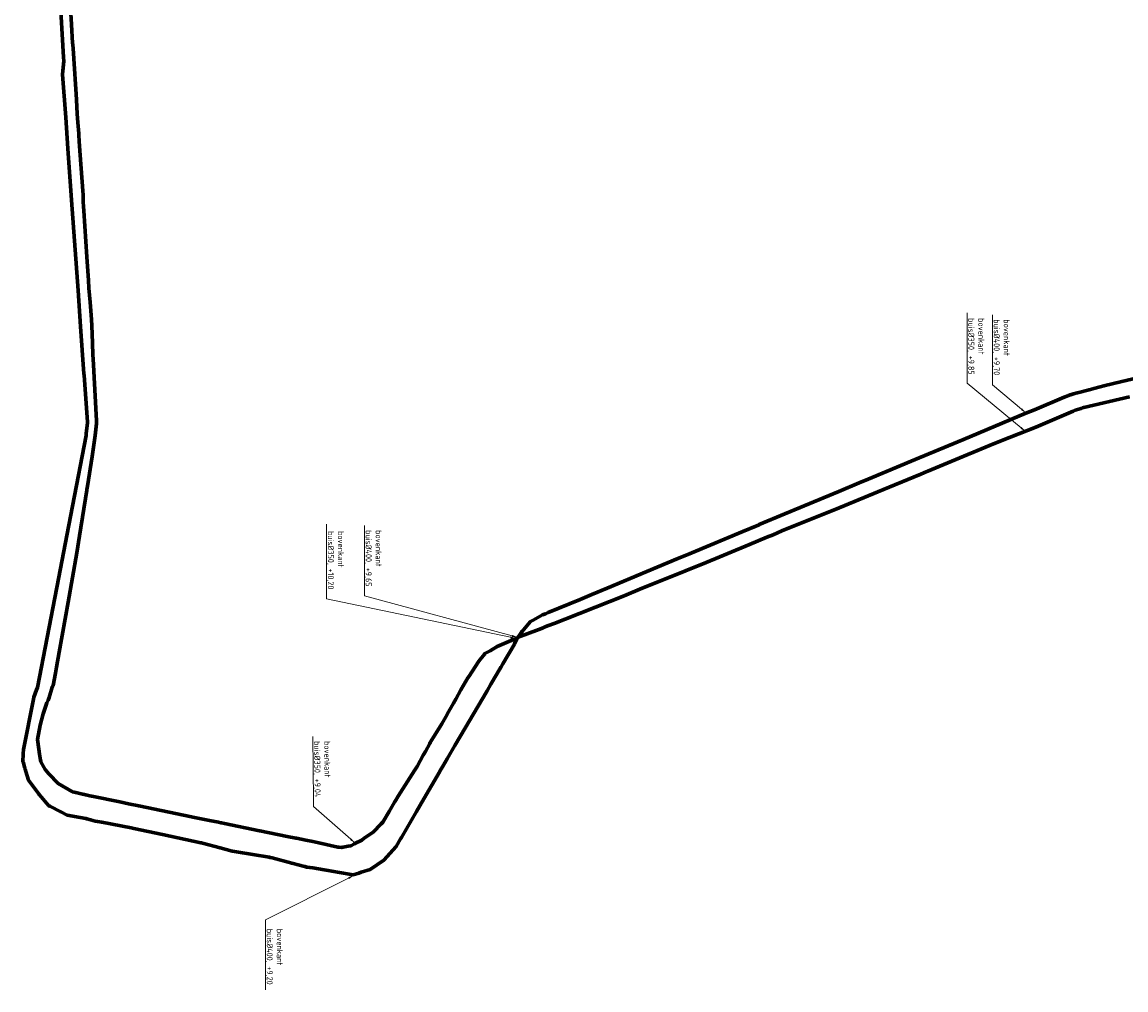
# Model space of a CAD drawing. Header units: metres. Extents: x 232726 to 233626, y 553211 to 553790.
# Tile 1 of 4: x 232803 to 233133, y 553211 to 553501. Entities that reach past the tile are written whole.
import ezdxf
from ezdxf import colors
from ezdxf.entities.mleader import LeaderData, LeaderLine
from ezdxf.math import Vec2, Vec3

# ---------------------------------------------------------------- set-up
doc = ezdxf.new("R2010")
doc.units = ezdxf.units.M
for name, color, linetype, lineweight in [('Leidingtrace NAM', 200, 'Continuous', 70), ('Leidingtrace NAM contour-G', 252, 'Continuous', 9), ('X-XX-AL-HOOGTELABEL-T18', 7, 'Continuous', 18)]:
    doc.layers.add(name, color=color, linetype=linetype, lineweight=lineweight)
doc.styles.add('NLCS-ISO-ANNOTATIEF-T18', font='NLCS-ISO.ttf', dxfattribs={"height": 1.8})

msp = doc.modelspace()

# ---------------------------------------------------------------- linework, layer by layer
at = {"layer": 'Leidingtrace NAM'}
for points in [[(232813.84, 553509.13), (232814.99, 553490), (232815.07, 553488.8), (232814.8, 553485.92), (232814.71, 553484.85), (232815.63, 553471.96), (232816.29, 553462.7), (232817.39, 553447.19), (232819.32, 553420.2), (232820.08, 553409.43), (232821.11, 553395.23), (232821.13, 553394.78), (232822.15, 553380.8), (232822.13, 553380.67), (232822.12, 553380.57), (232821.81, 553377.4), (232821.76, 553376.79), (232817.67, 553355.62), (232816.58, 553349.95), (232812.97, 553331.29), (232807.2, 553301.35), (232806.9, 553300.61), (232806.07, 553298.46), (232805.96, 553297.86), (232802.99, 553282.73), (232802.91, 553281.57), (232802.89, 553281.17), (232802.77, 553279.35), (232802.85, 553279.06), (232803.06, 553278.32), (232803.43, 553277.1), (232803.49, 553276.87), (232803.73, 553276.13), (232804.53, 553273.55), (232807.48, 553269.53), (232807.62, 553269.33), (232807.67, 553269.27), (232810.61, 553265.92), (232810.85, 553265.8), (232814.14, 553264.12), (232814.16, 553264.11), (232816.08, 553263.12), (232819.99, 553262.39), (232821.7, 553262.08), (232821.96, 553262.03), (232823.07, 553261.72), (232824.45, 553261.33), (232825.14, 553261.21), (232826.45, 553260.96), (232835.21, 553259.32), (232836.07, 553259.14), (232844.6, 553257.3), (232856.11, 553254.81), (232856.36, 553254.76), (232856.59, 553254.71), (232861.87, 553253.3), (232865.47, 553252.35), (232865.63, 553252.32), (232866.76, 553252.14), (232876.58, 553250.5), (232876.84, 553250.46), (232877.49, 553250.29), (232883.32, 553248.72), (232883.33, 553248.71), (232885.61, 553248.11), (232886.78, 553247.79), (232887.22, 553247.67), (232887.54, 553247.59), (232887.82, 553247.55), (232889.63, 553247.27), (232893.03, 553246.73), (232893.62, 553246.64), (232895.93, 553246.22)], [(232816.74, 553509.61), (232817.41, 553499.79), (232817.71, 553494.26), (232817.75, 553493.86), (232817.92, 553491.21), (232818.02, 553489.51), (232818.72, 553478.97), (232818.84, 553477.31), (232819.1, 553473.11), (232819.11, 553473.08), (232819.27, 553470.49), (232819.52, 553467.14), (232819.54, 553466.86), (232819.55, 553466.83), (232819.69, 553464.77), (232820, 553460.66), (232820.76, 553449.97), (232820.82, 553448.83), (232820.91, 553446.76), (232820.99, 553445.37), (232821.04, 553444.03), (232821.96, 553430.24), (232822.43, 553423.14), (232822.58, 553420.94), (232822.6, 553420.85), (232822.93, 553416.71), (232823.35, 553411.5), (232823.45, 553409.64), (232823.68, 553404.49), (232823.78, 553400.83), (232823.81, 553399.73), (232824.89, 553381.13), (232824.85, 553380.66), (232824.82, 553380.38), (232824.56, 553377.62), (232824.45, 553376.79), (232823.66, 553371.21), (232823.54, 553370.43), (232822.13, 553361.57), (232822, 553360.64), (232821.95, 553360.36), (232819.79, 553346.71), (232819, 553341.6), (232816.34, 553326.82), (232813.67, 553311.87), (232812.86, 553307.38), (232812.54, 553305.62), (232811.88, 553301.94), (232811.58, 553301.43), (232810.73, 553298.29), (232810.39, 553297.54), (232810.37, 553297.51), (232809.99, 553296.69), (232808.91, 553293.38), (232807.98, 553290.02), (232807.21, 553285.75), (232807.31, 553285.03), (232807.8, 553281.36), (232808.12, 553279.6), (232808.19, 553279.23), (232808.21, 553279.03), (232809.49, 553276.81), (232810.62, 553275.48), (232813.36, 553272.52), (232817.69, 553270.1), (232818.13, 553270), (232818.6, 553269.87), (232818.62, 553269.87), (232820.7, 553269.38), (232820.72, 553269.38), (232821.25, 553269.27), (232821.64, 553269.19), (232821.66, 553269.17), (232822.9, 553268.86), (232823.42, 553268.75), (232831.83, 553267.03), (232834.42, 553266.49), (232837.52, 553265.85), (232853.3, 553262.61), (232853.71, 553262.53), (232858.68, 553261.52)], [(232895.93, 553246.22), (232896.99, 553246.03), (232901.75, 553245.24), (232903.41, 553245.76), (232904.15, 553246), (232906.85, 553246.85), (232910.91, 553249.58), (232914.6, 553253.69), (232915.91, 553255.96), (232915.92, 553255.97), (232916.18, 553256.43), (232920.73, 553264.23), (232922.9, 553267.95), (232927.69, 553276.2), (232927.73, 553276.27), (232928.46, 553277.52), (232929.85, 553279.91), (232929.86, 553279.92), (232932.21, 553283.97), (232933.76, 553286.62), (232941.83, 553300.33), (232942.99, 553302.3), (232943, 553302.31), (232945.89, 553307.24), (232945.91, 553307.27), (232945.92, 553307.28), (232946.58, 553308.4), (232946.59, 553308.41), (232950.06, 553314.32), (232950.08, 553314.35), (232950.66, 553315.69), (232952.15, 553317.84), (232952.3, 553318.06), (232953.75, 553319.8), (232954.81, 553321.07), (232955.64, 553321.52), (232958.47, 553323.04), (232959.32, 553323.4), (232960.11, 553323.72), (232960.12, 553323.73), (232969.68, 553327.68), (232973.16, 553329.13), (232977.76, 553331.06), (232989.7, 553336.04), (232998.95, 553339.9), (233002.49, 553341.38), (233003.17, 553341.66), (233018.46, 553348.03), (233022.36, 553349.66), (233023.33, 553350.06), (233023.37, 553350.08), (233030.99, 553353.26), (233047.18, 553360.02), (233053.31, 553362.57), (233053.32, 553362.58), (233055.95, 553363.68), (233070.04, 553369.55), (233077.02, 553372.47), (233084.48, 553375.59), (233103.23, 553383.41), (233105.8, 553384.48), (233114.71, 553388.19), (233115.76, 553388.64), (233115.95, 553388.72), (233116.49, 553388.95), (233116.61, 553388.97), (233117.42, 553389.19), (233118.52, 553389.49), (233118.67, 553389.53), (233122.13, 553390.48), (233123.99, 553390.94), (233124, 553390.95), (233126.56, 553391.59), (233126.57, 553391.6), (233131.97, 553392.95), (233142.23, 553395.29)], [(232858.68, 553261.52), (232861.37, 553260.95), (232862.06, 553260.8), (232862.32, 553260.75), (232863.24, 553260.58), (232873.67, 553258.43), (232873.77, 553258.4), (232881.98, 553256.73), (232884.59, 553256.19), (232884.76, 553256.16), (232887.57, 553255.59), (232889.67, 553255.16), (232891.48, 553254.77), (232897.14, 553253.55), (232897.39, 553253.52), (232898.2, 553253.4), (232898.51, 553253.47), (232898.53, 553253.48), (232898.73, 553253.51), (232900.25, 553253.81), (232901.02, 553253.94), (232902.13, 553254.52), (232902.26, 553254.59), (232904.28, 553255.64), (232905.04, 553256.18), (232907.73, 553258.04), (232910.12, 553260.47), (232910.61, 553260.95), (232912.52, 553264.22), (232914.1, 553266.93), (232914.47, 553267.58), (232915.23, 553268.8), (232920.05, 553276.42), (232920.87, 553277.7), (232922.71, 553281.01), (232923.38, 553282.19), (232924.65, 553284.51), (232924.8, 553284.8), (232928.33, 553290.44), (232929.89, 553293.25), (232929.91, 553293.28), (232931.76, 553296.61), (232931.78, 553296.65), (232932.43, 553297.84), (232934.02, 553300.61), (232936.12, 553304.22), (232936.74, 553305.14), (232936.76, 553305.17), (232937.35, 553306.1), (232939.41, 553309.23), (232941.04, 553311.29), (232941.06, 553311.32), (232941.13, 553311.42), (232941.18, 553311.48), (232942.73, 553312.26), (232944.83, 553313.61), (232949.71, 553315.7), (232951.18, 553316.34), (232957.3, 553318.7), (232958.63, 553319.22), (232959.18, 553319.44), (232959.2, 553319.44), (232959.98, 553319.73), (232962.19, 553320.6), (232964.41, 553321.44), (232965.2, 553321.76), (232978.63, 553327.11), (232978.87, 553327.21), (232983.57, 553329.08), (232987.63, 553330.79), (233001.27, 553336.23), (233001.31, 553336.26), (233004.98, 553337.71), (233006.3, 553338.24), (233020.39, 553344.14), (233025.61, 553346.3), (233027.47, 553347.07), (233030.16, 553348.23), (233047.32, 553355.14), (233051.89, 553356.98), (233058.82, 553359.85), (233071.27, 553365), (233071.56, 553365.12), (233072.88, 553365.64), (233073.83, 553366.04), (233081.03, 553369.05), (233092.27, 553373.72), (233095.98, 553375.22), (233106.23, 553379.3), (233117.37, 553384.04), (233117.39, 553384.08), (233117.96, 553384.31), (233119.72, 553384.89), (233120.13, 553385.01), (233120.15, 553385.04), (233120.55, 553385.16), (233134.29, 553388.35)]]:
    msp.add_lwpolyline(points, dxfattribs=at)
at = {"layer": 'Leidingtrace NAM contour-G', "transparency": 33554687}
for points in [[(232813.6403581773, 553509.1180357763), (232814.7903995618, 553489.9873472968), (232814.869376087, 553488.802699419), (232814.6007839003, 553485.9377160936), (232814.5094005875, 553484.8512700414), (232815.4305074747, 553471.9457615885), (232816.0905060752, 553462.6857812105), (232817.1905011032, 553447.175851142), (232819.1205093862, 553420.185734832), (232819.8805098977, 553409.4157263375), (232820.9103215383, 553395.2183231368), (232820.9303234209, 553394.7682807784), (232821.9488824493, 553380.8080305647), (232821.9315198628, 553380.6951737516), (232821.9209708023, 553380.5896831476), (232821.610796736, 553377.4179031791), (232821.5615603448, 553376.8172192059), (232817.473631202, 553355.6579380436), (232816.3836184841, 553349.9878723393), (232812.7736408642, 553331.3279880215), (232807.0073112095, 553301.4070333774), (232806.7140232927, 553300.6835898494), (232805.876662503, 553298.5145227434), (232805.7635043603, 553297.8972965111), (232802.7913349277, 553282.7562448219), (232802.7103527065, 553281.5820026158), (232802.69, 553281.1765862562), (232802.5682084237, 553279.3294140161), (232802.6573968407, 553279.0061060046), (232802.8680874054, 553278.2636725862), (232803.2374681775, 553277.0457143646), (232803.2979520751, 553276.8138594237), (232803.5393560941, 553276.0695303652), (232804.3489088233, 553273.4587228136), (232807.3174351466, 553269.4134767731), (232807.4609742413, 553269.2084209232), (232807.5179927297, 553269.1399987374), (232810.4855191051, 553265.7586336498), (232810.7597993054, 553265.6214935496), (232814.0497993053, 553263.9414935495), (232814.069446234, 553263.9316700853), (232816.0144352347, 553262.9287851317), (232819.9538088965, 553262.1933010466), (232821.6632763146, 553261.8833975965), (232821.9139073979, 553261.8351993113), (232823.0422819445, 553261.52), (232824.4055518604, 553261.1347280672), (232825.1039782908, 553261.013262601), (232826.4209438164, 553260.7599999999), (232826.4314397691, 553260.76), (232835.1711075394, 553259.1238064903), (232836.0284273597, 553258.9443674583), (232844.5578281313, 553257.1044967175), (232856.0692416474, 553254.61419089), (232856.3191425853, 553254.5642107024), (232856.5429307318, 553254.5155611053), (232861.8186840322, 553253.1066951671), (232865.4259976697, 553252.1547651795), (232865.5958338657, 553252.1229208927), (232866.7277961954, 553251.9426083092), (232876.5483205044, 553250.3025207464), (232876.7993835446, 553250.2638956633), (232877.4386932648, 553250.0966915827), (232883.2163771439, 553248.5407801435), (232883.2268117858, 553248.5303455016), (232885.5581679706, 553247.9168307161), (232886.7272370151, 553247.5970853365), (232887.1694289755, 553247.4764874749), (232887.5015021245, 553247.3934691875), (232887.7904860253, 553247.3521857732), (232889.6142165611, 553247.0700000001), (232892.9992341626, 553246.5323795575), (232893.587024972, 553246.4427165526), (232895.8944680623, 553246.0231814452), (232896.9559825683, 553245.8329099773), (232901.7642886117, 553245.0348927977), (232903.4707449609, 553245.5694453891), (232904.2108801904, 553245.8094892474), (232906.9376200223, 553246.6679073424), (232911.0422201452, 553249.4278970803), (232914.7627802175, 553253.5719355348), (232916.0700537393, 553255.8372110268), (232916.0806982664, 553255.8478555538), (232916.3534422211, 553256.3304025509), (232920.9027557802, 553264.1292257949), (232923.0728584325, 553267.8494017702), (232927.8633067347, 553276.1001738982), (232927.9031809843, 553276.1699538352), (232928.6327963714, 553277.4192952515), (232930.009811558, 553279.7869688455), (232930.019883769, 553279.7970410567), (232932.3828131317, 553283.8693235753), (232933.9324979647, 553286.5187847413), (232942.0023577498, 553300.2285465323), (232943.1494237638, 553302.1765810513), (232943.1595640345, 553302.186721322), (232946.0596163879, 553307.1338694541), (232946.0654248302, 553307.1425821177), (232946.0793995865, 553307.156556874), (232946.7393995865, 553308.276556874), (232946.7495141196, 553308.2866714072), (232950.2295778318, 553314.2138116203), (232950.2563945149, 553314.2540366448), (232950.8356720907, 553315.5923675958), (232952.314816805, 553317.7267039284), (232952.4598152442, 553317.9393683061), (232953.9036442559, 553319.6719631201), (232954.9389996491, 553320.9124359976), (232955.7349799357, 553321.3439915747), (232958.5565004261, 553322.8594372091), (232959.3965473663, 553323.2152217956), (232960.2227144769, 553323.5498717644), (232960.2332260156, 553323.5603833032), (232969.7566484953, 553327.4952702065), (232973.2371508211, 553328.9454795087), (232977.8371837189, 553330.8754933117), (232989.7769889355, 553335.8554120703), (232999.0270222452, 553339.7154259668), (233002.5666480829, 553341.1952694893), (233003.2465325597, 553341.475221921), (233018.537019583, 553347.8454248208), (233022.4366856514, 553349.4752852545), (233023.412953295, 553349.8778698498), (233023.4533316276, 553349.898059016), (233031.0670262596, 553353.0754276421), (233047.2569384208, 553359.8353909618), (233053.4234020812, 553362.4005593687), (233053.4335437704, 553362.4107010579), (233056.0270429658, 553363.4954345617), (233070.1170498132, 553369.3654374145), (233077.0971857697, 553372.2854942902), (233084.5571688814, 553375.405487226), (233103.3069859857, 553383.22541084), (233105.8768720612, 553384.2953633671), (233114.7878334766, 553388.0057636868), (233115.8381984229, 553388.4559200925), (233116.0279922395, 553388.5358332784), (233116.5464179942, 553388.7566442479), (233116.6527577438, 553388.7743675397), (233117.4725226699, 553388.9970197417), (233118.5720784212, 553389.2968985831), (233118.7222437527, 553389.3369426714), (233122.180492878, 553390.2864619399), (233124.0920570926, 553390.75921438), (233124.1022499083, 553390.7694071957), (233126.6622499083, 553391.4094071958), (233126.6722499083, 553391.4194071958), (233132.0164945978, 553392.7554683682), (233142.2744720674, 553395.0950070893)], [(232814.0396418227, 553509.1419642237), (232815.1896004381, 553490.0126527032), (232815.270623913, 553488.7973005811), (232814.9992160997, 553485.9022839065), (232814.9105994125, 553484.8487299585), (232815.8294925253, 553471.9742384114), (232816.4894939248, 553462.7142187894), (232817.5894988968, 553447.2041488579), (232819.5194906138, 553420.214265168), (232820.2794901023, 553409.4442736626), (232821.3096784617, 553395.2416768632), (232821.3296765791, 553394.7917192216), (232822.3511175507, 553380.7919694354), (232822.3284801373, 553380.6448262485), (232822.3190291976, 553380.5503168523), (232822.009203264, 553377.382096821), (232821.9584396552, 553376.7627807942), (232817.866368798, 553355.5820619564), (232816.7763815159, 553349.9121276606), (232813.1663591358, 553331.2520119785), (232807.3926887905, 553301.2929666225), (232807.0859767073, 553300.5364101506), (232806.263337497, 553298.4054772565), (232806.1564956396, 553297.8227034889), (232803.1886650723, 553282.703755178), (232803.1096472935, 553281.5579973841), (232803.09, 553281.1748751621), (232803.09, 553281.1634137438), (232802.9717915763, 553279.3705859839), (232803.0426031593, 553279.1138939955), (232803.2519125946, 553278.3763274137), (232803.6225318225, 553277.1542856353), (232803.6820479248, 553276.9261405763), (232803.9206439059, 553276.1904696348), (232804.7110911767, 553273.6412771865), (232807.6425648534, 553269.646523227), (232807.7790257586, 553269.4515790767), (232807.8220072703, 553269.4000012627), (232810.7344808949, 553266.0813663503), (232810.9402006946, 553265.9785064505), (232814.2302006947, 553264.2985064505), (232814.250553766, 553264.2883299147), (232816.1455647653, 553263.3112148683), (232820.0261911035, 553262.5866989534), (232821.7367236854, 553262.2766024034), (232822.0060926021, 553262.2248006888), (232823.0876434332, 553261.9199999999), (232823.0977180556, 553261.9199999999), (232824.4944481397, 553261.5252719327), (232825.1760217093, 553261.4067373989), (232826.4685602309, 553261.1599999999), (232835.2488924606, 553259.5161935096), (232836.1115726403, 553259.3356325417), (232844.6421718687, 553257.4955032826), (232856.1507583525, 553255.0058091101), (232856.4008574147, 553254.9557892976), (232856.6370692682, 553254.9044388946), (232861.9213159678, 553253.493304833), (232865.5140023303, 553252.5452348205), (232865.6641661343, 553252.5170791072), (232866.7922038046, 553252.3373916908), (232876.6116794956, 553250.6974792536), (232876.8806164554, 553250.6561043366), (232877.5413067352, 553250.4833084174), (232883.4236228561, 553248.8992198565), (232883.4331882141, 553248.8896544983), (232885.6618320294, 553248.3031692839), (232886.8327629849, 553247.9829146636), (232887.2705710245, 553247.8635125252), (232887.5784978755, 553247.7865308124), (232887.8495139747, 553247.7478142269), (232889.6354625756, 553247.4700000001), (232889.6457834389, 553247.47), (232893.0607658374, 553246.9276204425), (232893.652975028, 553246.8372834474), (232895.9655319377, 553246.4168185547), (232897.0240174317, 553246.2270900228), (232901.7357113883, 553245.4451072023), (232903.3492550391, 553245.9505546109), (232904.0891198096, 553246.1905107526), (232906.7623799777, 553247.0320926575), (232910.7777798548, 553249.7321029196), (232914.4372197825, 553253.8080644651), (232915.7499462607, 553256.0827889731), (232915.7593017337, 553256.0921444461), (232916.0065577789, 553256.5295974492), (232920.5572442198, 553264.330774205), (232922.7271415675, 553268.0505982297), (232927.5166932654, 553276.2998261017), (232927.5568190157, 553276.3700461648), (232928.2872036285, 553277.6207047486), (232929.690188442, 553280.0330311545), (232929.700116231, 553280.0429589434), (232932.0371868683, 553284.0706764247), (232933.5875020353, 553286.7212152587), (232941.6576422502, 553300.4314534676), (232942.8305762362, 553302.4234189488), (232942.8404359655, 553302.4332786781), (232945.7203836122, 553307.3461305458), (232945.7606004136, 553307.403443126), (232946.4206004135, 553308.523443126), (232946.4304858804, 553308.5333285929), (232949.8904221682, 553314.4261883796), (232949.9036054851, 553314.4459633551), (232950.4843279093, 553315.7876324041), (232951.985183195, 553317.9532960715), (232952.1401847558, 553318.180631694), (232953.5963557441, 553319.92803688), (232954.6810003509, 553321.2275640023), (232955.5450200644, 553321.6960084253), (232958.3834995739, 553323.220562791), (232959.2434526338, 553323.5847782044), (232959.9972855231, 553323.8901282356), (232960.0067739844, 553323.8996166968), (232969.6033515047, 553327.8647297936), (232973.0828491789, 553329.3145204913), (232977.6828162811, 553331.2445066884), (232989.6230110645, 553336.2245879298), (232998.8729777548, 553340.0845740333), (233002.4133519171, 553341.5647305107), (233003.0934674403, 553341.8447780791), (233018.382980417, 553348.2145751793), (233022.2833143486, 553349.8447147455), (233023.2470467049, 553350.2421301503), (233023.2866683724, 553350.2619409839), (233030.9129737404, 553353.4445723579), (233047.1030615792, 553360.2046090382), (233053.1965979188, 553362.7394406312), (233053.2064562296, 553362.749298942), (233055.8729570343, 553363.8645654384), (233069.9629501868, 553369.7345625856), (233076.9428142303, 553372.6545057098), (233084.4028311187, 553375.774512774), (233103.1530140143, 553383.59458916), (233105.7231279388, 553384.6646366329), (233114.6321665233, 553388.374236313), (233115.6818015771, 553388.8240799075), (233115.8720077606, 553388.9041667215), (233116.4335820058, 553389.143355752), (233116.5672422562, 553389.1656324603), (233117.3674773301, 553389.3829802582), (233118.4679215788, 553389.6831014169), (233118.6177562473, 553389.7230573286), (233122.079507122, 553390.67353806), (233123.8879429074, 553391.1207856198), (233123.8977500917, 553391.1305928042), (233126.4577500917, 553391.7705928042), (233126.4677500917, 553391.7805928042), (233131.9235054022, 553393.1445316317), (233142.1855279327, 553395.4849929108)], [(232816.5654122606, 553509.5979949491), (232817.2353229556, 553499.7793035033), (232817.5354725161, 553494.2465466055), (232817.5755584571, 553493.8456871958), (232817.7453292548, 553491.1992600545), (232817.8453408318, 553489.4990632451), (232818.5454185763, 553478.9578926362), (232818.6653902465, 553477.298284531), (232818.9267475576, 553473.0763587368), (232818.9367439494, 553473.0463695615), (232819.0954019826, 553470.478092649), (232819.3454645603, 553467.1272541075), (232819.3670142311, 553466.8255587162), (232819.3769172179, 553466.7958497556), (232819.5154468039, 553464.7574858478), (232819.8254673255, 553460.6472137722), (232820.5853264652, 553449.9591950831), (232820.6451998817, 553448.8216001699), (232820.7352185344, 553446.7511711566), (232820.8151875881, 553445.3617088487), (232820.865217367, 553444.0209107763), (232821.7853881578, 553430.228350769), (232822.2553935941, 553423.1282682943), (232822.4063033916, 553420.9149245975), (232822.4265221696, 553420.8239400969), (232822.7555533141, 553416.6960948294), (232823.1753779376, 553411.4882694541), (232823.2752097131, 553409.6313984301), (232823.505106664, 553404.483705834), (232823.6050652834, 553400.8252203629), (232823.635138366, 553399.72254066), (232824.714568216, 553381.1323599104), (232824.6757923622, 553380.6767436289), (232824.6458764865, 553380.3975287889), (232824.3860819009, 553377.6397093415), (232824.2766190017, 553376.8137620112), (232823.4868751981, 553371.2355716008), (232823.3671037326, 553370.457057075), (232821.9569144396, 553361.5958676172), (232821.8271433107, 553360.6675049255), (232821.7774210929, 553360.389060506), (232819.6171021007, 553346.7370446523), (232818.8273845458, 553341.6288716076), (232816.1677464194, 553326.8508823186), (232813.4977527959, 553311.9009180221), (232812.6878012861, 553307.4111868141), (232812.3677853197, 553305.6510989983), (232811.7132784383, 553302.0017272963), (232811.4172291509, 553301.4984435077), (232810.5647746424, 553298.3493762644), (232810.2364925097, 553297.6252245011), (232810.2168994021, 553297.5958348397), (232809.8268536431, 553296.7541571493), (232808.7424003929, 553293.4305087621), (232807.8092013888, 553290.0589510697), (232807.0328229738, 553285.7535798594), (232807.1366003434, 553285.0063827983), (232807.6270850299, 553281.3327525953), (232807.9479343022, 553279.568081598), (232808.0166291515, 553279.2049802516), (232808.0396104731, 553278.9751670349), (232809.3463385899, 553276.7088104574), (232810.4890466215, 553275.3638532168), (232813.2504149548, 553272.3807691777), (232817.6266313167, 553269.9349392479), (232818.0872589, 553269.8302511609), (232818.5762438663, 553269.6950000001), (232818.5996653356, 553269.695), (232820.6796653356, 553269.2050000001), (232820.7020310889, 553269.205), (232821.2146358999, 553269.0986103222), (232821.5533904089, 553269.0291222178), (232821.5705313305, 553269.0119812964), (232822.8606561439, 553268.6894500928), (232823.3843582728, 553268.5786669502), (232831.7946082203, 553266.8586158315), (232834.3844493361, 553266.3186489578), (232837.4847099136, 553265.6785951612), (232853.265643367, 553262.4384035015), (232853.675816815, 553262.358369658), (232858.6444357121, 553261.3486503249), (232861.3332739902, 553260.778896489), (232862.024883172, 553260.6285466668), (232862.2875761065, 553260.5780287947), (232863.2064316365, 553260.4082402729), (232873.6271082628, 553258.2601621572), (232873.7273279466, 553258.2300962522), (232881.9448306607, 553256.5585701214), (232884.5570587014, 553256.0181091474), (232884.7273936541, 553255.9880500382), (232887.535052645, 553255.4185249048), (232889.6340159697, 553254.9887371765), (232891.4431387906, 553254.5989261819), (232897.111075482, 553253.3772154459), (232897.3667473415, 553253.3465348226), (232898.2066746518, 553253.222101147), (232898.5692643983, 553253.303976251), (232898.583423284, 553253.3110556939), (232898.7599384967, 553253.3375329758), (232900.2815154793, 553253.6378442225), (232901.0764715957, 553253.7720575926), (232902.2120091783, 553254.3654015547), (232902.3418443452, 553254.4353127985), (232904.3714741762, 553255.4903184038), (232905.1404488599, 553256.0366951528), (232907.8431519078, 553257.9054786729), (232910.2436245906, 553260.3461266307), (232910.7492545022, 553260.8414375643), (232912.6711110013, 553264.1317363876), (232914.2516379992, 553266.8426401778), (232914.620370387, 553267.4904132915), (232915.378217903, 553268.7069579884), (232920.19762703, 553276.3260238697), (232921.0203019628, 553277.6101993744), (232922.8625710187, 553280.9242812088), (232923.5328518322, 553282.1047757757), (232924.8044929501, 553284.4277737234), (232924.9521442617, 553284.7132329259), (232928.480775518, 553290.3510460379), (232930.0395524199, 553293.1588428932), (232930.0595377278, 553293.1888208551), (232931.9148242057, 553296.5283365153), (232931.935104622, 553296.5688973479), (232932.5826951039, 553297.7544860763), (232934.1715218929, 553300.5224421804), (232936.2683567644, 553304.1270011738), (232936.8853661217, 553305.042563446), (232936.9067089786, 553305.0745777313), (232937.4969865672, 553306.0050152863), (232939.5519784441, 553309.1274058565), (232941.1816563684, 553311.186998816), (232941.2045058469, 553311.2212730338), (232941.2691475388, 553311.3136183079), (232941.2911546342, 553311.3400268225), (232942.8168888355, 553312.1078156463), (232944.9123349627, 553313.4548881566), (232949.7793771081, 553315.5393385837), (232951.2464407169, 553316.1780601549), (232957.3633443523, 553318.5368661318), (232958.6943595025, 553319.0572630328), (232959.2137019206, 553319.2649999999), (232959.2314793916, 553319.2649999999), (232960.0425499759, 553319.5665518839), (232962.2530199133, 553320.4367368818), (232964.4738244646, 553321.2770413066), (232965.2652327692, 553321.5976117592), (232978.6960397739, 553326.9479332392), (232978.9360056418, 553327.0479190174), (232983.6363179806, 553328.9180432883), (232987.6963844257, 553330.6280712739), (233001.3564114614, 553336.076058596), (233001.3961817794, 553336.1058863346), (233005.0447555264, 553337.5474209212), (233006.3664024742, 553338.0780821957), (233020.4572522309, 553343.97843802), (233025.6769115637, 553346.1382970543), (233027.538120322, 553346.9087974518), (233030.2273422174, 553348.0684619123), (233047.3853683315, 553354.9776670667), (233051.9561617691, 553356.8179865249), (233058.8869596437, 553359.6883169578), (233071.3368924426, 553364.8382891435), (233071.6255314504, 553364.9577259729), (233072.9460348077, 553365.4779242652), (233073.8977044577, 553365.8786272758), (233081.0973215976, 553368.8884672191), (233092.3363717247, 553373.5580725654), (233096.0451584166, 553375.0575820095), (233106.296627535, 553379.1381667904), (233117.4977410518, 553383.9041702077), (233117.516904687, 553383.942497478), (233118.0201923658, 553384.1455784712), (233119.7719797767, 553384.7228720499), (233120.240281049, 553384.8599358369), (233120.2606503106, 553384.8904897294), (233120.5949764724, 553384.9907875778), (233134.3307491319, 553388.179806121)], [(232816.9145877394, 553509.6220050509), (232817.5846770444, 553499.8006964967), (232817.8845274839, 553494.2734533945), (232817.9244415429, 553493.8743128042), (232818.0946707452, 553491.2207399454), (232818.1946591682, 553489.5209367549), (232818.8945814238, 553478.9821073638), (232819.0146097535, 553477.3217154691), (232819.2732524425, 553473.1436412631), (232819.2832560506, 553473.1136304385), (232819.4445980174, 553470.501907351), (232819.6945354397, 553467.1527458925), (232819.7129857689, 553466.8944412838), (232819.723082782, 553466.8641502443), (232819.8645531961, 553464.7825141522), (232820.1745326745, 553460.6727862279), (232820.9346735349, 553449.9808049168), (232820.9948001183, 553448.83839983), (232821.0847814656, 553446.7688288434), (232821.1648124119, 553445.3782911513), (232821.2147826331, 553444.0390892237), (232822.1346118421, 553430.251649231), (232822.6046064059, 553423.1517317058), (232822.7536966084, 553420.9650754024), (232822.7734778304, 553420.8760599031), (232823.1044466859, 553416.7239051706), (232823.5246220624, 553411.5117305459), (232823.6247902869, 553409.6486015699), (232823.854893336, 553404.496294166), (232823.9549347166, 553400.834779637), (232823.984861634, 553399.73745934), (232825.0654317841, 553381.1276400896), (232825.0242076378, 553380.6432563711), (232824.9941235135, 553380.3624712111), (232824.7339180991, 553377.6002906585), (232824.6233809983, 553376.7662379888), (232823.8331248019, 553371.1844283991), (232823.7128962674, 553370.4029429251), (232822.3030855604, 553361.5441323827), (232822.1728566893, 553360.6124950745), (232822.1225789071, 553360.330939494), (232819.9628978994, 553346.6829553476), (232819.1726154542, 553341.5711283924), (232816.5122535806, 553326.7891176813), (232813.8422472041, 553311.8390819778), (232813.0321987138, 553307.3488131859), (232812.7122146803, 553305.5889010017), (232812.0467215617, 553301.8782727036), (232811.7427708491, 553301.3615564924), (232810.8952253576, 553298.2306237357), (232810.5435074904, 553297.454775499), (232810.5231005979, 553297.4241651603), (232810.1531463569, 553296.6258428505), (232809.0775996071, 553293.3294912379), (232808.1507986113, 553289.9810489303), (232807.3871770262, 553285.7464201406), (232807.4833996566, 553285.0536172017), (232807.9729149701, 553281.3872474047), (232808.2920656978, 553279.6319184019), (232808.3633708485, 553279.2550197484), (232808.3803895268, 553279.0848329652), (232809.63366141, 553276.9111895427), (232810.7509533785, 553275.5961467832), (232813.4695850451, 553272.6592308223), (232817.7533686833, 553270.265060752), (232818.1727411, 553270.1697488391), (232818.6237561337, 553270.0449999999), (232818.6403346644, 553270.045), (232820.7203346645, 553269.5549999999), (232820.7379689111, 553269.555), (232821.2853641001, 553269.4413896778), (232821.7266095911, 553269.3508777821), (232821.7494686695, 553269.3280187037), (232822.9393438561, 553269.0305499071), (232823.4556417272, 553268.9213330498), (232831.8653917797, 553267.2013841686), (232834.4555506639, 553266.6613510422), (232837.5552900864, 553266.0214048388), (232853.334356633, 553262.7815964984), (232853.744183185, 553262.701630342), (232858.7155642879, 553261.6913496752), (232861.4067260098, 553261.121103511), (232862.095116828, 553260.9714533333), (232862.3524238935, 553260.9219712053), (232863.2735683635, 553260.751759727), (232873.7128917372, 553258.5998378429), (232873.8126720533, 553258.5699037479), (232882.0151693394, 553256.9014298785), (232884.6229412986, 553256.3618908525), (232884.7926063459, 553256.3319499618), (232887.604947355, 553255.7614750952), (232889.7059840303, 553255.3312628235), (232891.5168612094, 553254.9410738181), (232897.168924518, 553253.7227845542), (232897.4132526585, 553253.6934651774), (232898.1933253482, 553253.577898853), (232898.4507356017, 553253.6360237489), (232898.476576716, 553253.6489443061), (232898.7000615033, 553253.6824670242), (232900.2184845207, 553253.9821557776), (232900.9635284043, 553254.1079424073), (232902.0479908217, 553254.6745984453), (232902.1781556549, 553254.7446872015), (232904.1885258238, 553255.7896815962), (232904.9395511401, 553256.3233048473), (232907.6168480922, 553258.1745213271), (232909.9963754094, 553260.5938733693), (232910.4707454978, 553261.0585624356), (232912.3688889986, 553264.3082636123), (232913.9483620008, 553267.0173598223), (232914.319629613, 553267.6695867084), (232915.081782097, 553268.8930420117), (232919.90237297, 553276.5139761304), (232920.7196980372, 553277.7898006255), (232922.5574289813, 553281.0957187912), (232923.2271481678, 553282.2752242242), (232924.4955070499, 553284.5922262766), (232924.6478557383, 553284.8867670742), (232928.179224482, 553290.528953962), (232929.7404475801, 553293.3411571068), (232929.7604622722, 553293.371179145), (232931.6051757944, 553296.6916634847), (232931.624895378, 553296.7311026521), (232932.2773048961, 553297.9255139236), (232933.868478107, 553300.6975578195), (232935.9716432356, 553304.3129988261), (232936.5946338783, 553305.237436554), (232936.6132910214, 553305.2654222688), (232937.2030134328, 553306.1949847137), (232939.2680215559, 553309.3325941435), (232940.8983436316, 553311.3930011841), (232940.9154941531, 553311.4187269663), (232940.9908524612, 553311.5263816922), (232941.0688453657, 553311.6199731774), (232942.6431111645, 553312.4121843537), (232944.7476650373, 553313.7651118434), (232949.6406228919, 553315.8606614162), (232951.1135592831, 553316.501939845), (232957.2366556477, 553318.8631338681), (232958.5656404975, 553319.3827369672), (232959.1462980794, 553319.615), (232959.1685206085, 553319.615), (232959.9174500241, 553319.893448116), (232962.1269800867, 553320.7632631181), (232964.3461755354, 553321.6029586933), (232965.1347672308, 553321.9223882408), (232978.5639602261, 553327.2720667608), (232978.8039943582, 553327.3720809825), (232983.5036820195, 553329.2419567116), (232987.5636155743, 553330.9519287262), (233001.1835885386, 553336.3839414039), (233001.2238182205, 553336.4141136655), (233004.9152444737, 553337.8725790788), (233006.2335975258, 553338.4019178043), (233020.3227477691, 553344.30156198), (233025.5430884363, 553346.4617029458), (233027.401879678, 553347.2312025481), (233030.0926577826, 553348.3915380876), (233047.2546316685, 553355.3023329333), (233051.8238382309, 553357.1420134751), (233058.7530403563, 553360.0116830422), (233071.2031075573, 553365.1617108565), (233071.4944685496, 553365.2822740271), (233072.8139651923, 553365.8020757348), (233073.7622955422, 553366.2013727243), (233080.9626784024, 553369.211532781), (233092.2036282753, 553373.8819274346), (233095.9148415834, 553375.3824179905), (233106.163372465, 553379.4618332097), (233117.2422589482, 553384.1758297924), (233117.2630953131, 553384.2175025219), (233117.8998076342, 553384.4744215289), (233119.6680202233, 553385.0571279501), (233120.019718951, 553385.1600641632), (233120.0393496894, 553385.1895102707), (233120.5050235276, 553385.3292124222), (233134.2492508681, 553388.5201938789)]]:
    msp.add_lwpolyline(points, dxfattribs=at)

# ---------------------------------------------------------------- leaders
at = {"layer": 'X-XX-AL-HOOGTELABEL-T18'}
ml = msp.add_multileader_mtext('Standard', dxfattribs=at)
ml.set_content('bovenkant\\Pbuis%%C350, +9,85', color=256, style='NLCS-ISO-ANNOTATIEF-T18')
ml.set_leader_properties(color=256, linetype='ByLayer', lineweight=13)
ml.build(insert=Vec2(0, 0))
ml.multileader.update_dxf_attribs({"text_left_attachment_type": 5, "text_right_attachment_type": 5, "dogleg_length": 1.8, "arrow_head_size": 1.8})
ctx = ml.context
ctx.base_point, ctx.char_height, ctx.arrow_head_size, ctx.landing_gap_size, ctx.plane_origin, ctx.plane_x_axis, ctx.plane_y_axis = Vec3(233085.5982596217, 553412.7976422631), 1.8, 1.8, 0.9, Vec3(233085.6612177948, 553376.6885012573), Vec3(9.586081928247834e-15, -1), Vec3(1, 9.586081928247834e-15)
ctx.left_attachment, ctx.right_attachment = 5, 5
notes = []
notes.append((ctx, [(0, (1, 1, 0), (233085.5982596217, 553392.457642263), (-9.586081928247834e-15, 1), 1.8, [(0, [(233103.1841958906, 553377.8992671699)], 0, [])])]))
ctx.mtext.insert, ctx.mtext.text_direction, ctx.mtext.rotation, ctx.mtext.flow_direction = Vec3(233090.7582596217, 553411.8976422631), Vec3(9.586081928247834e-15, -1), 4.712388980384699, 5
ml = msp.add_multileader_mtext('Standard', dxfattribs=at)
ml.set_content('bovenkant\\Pbuis%%C400, +9,70', color=256, style='NLCS-ISO-ANNOTATIEF-T18')
ml.set_leader_properties(color=256, linetype='ByLayer', lineweight=13)
ml.build(insert=Vec2(0, 0))
ml.multileader.update_dxf_attribs({"text_left_attachment_type": 5, "text_right_attachment_type": 5, "dogleg_length": 1.8, "arrow_head_size": 1.8})
ctx = ml.context
ctx.base_point, ctx.char_height, ctx.arrow_head_size, ctx.landing_gap_size, ctx.plane_origin, ctx.plane_x_axis, ctx.plane_y_axis = Vec3(233093.2157753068, 553412.4534884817), 1.8, 1.8, 0.9, Vec3(233103.2748858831, 553383.2704976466), Vec3(2.198623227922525e-13, -1), Vec3(1, 2.198623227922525e-13)
ctx.left_attachment, ctx.right_attachment = 5, 5
notes.append((ctx, [(0, (1, 1, 0), (233093.2157753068, 553391.9334884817), (-2.198623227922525e-13, 1), 1.8, [(0, [(233103.3205219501, 553383.4476881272)], 0, [])])]))
ctx.mtext.insert, ctx.mtext.text_direction, ctx.mtext.rotation, ctx.mtext.flow_direction = Vec3(233098.3757753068, 553411.5534884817), Vec3(2.198623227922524e-13, -1), 4.71238898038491, 5
ml = msp.add_multileader_mtext('Standard', dxfattribs=at)
ml.set_content('bovenkant\\Pbuis%%C350, +10,20', color=256, style='NLCS-ISO-ANNOTATIEF-T18')
ml.set_leader_properties(color=256, linetype='ByLayer', lineweight=13)
ml.build(insert=Vec2(0, 0))
ml.multileader.update_dxf_attribs({"text_left_attachment_type": 5, "text_right_attachment_type": 5, "dogleg_length": 1.8, "arrow_head_size": 1.8})
ctx = ml.context
ctx.base_point, ctx.char_height, ctx.arrow_head_size, ctx.landing_gap_size, ctx.plane_origin, ctx.plane_x_axis, ctx.plane_y_axis = Vec3(232893.7900781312, 553349.0630576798), 1.8, 1.8, 0.9, Vec3(232940.0636952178, 553335.7790077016), Vec3(9.89246878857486e-13, -1), Vec3(1, 9.89246878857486e-13)
ctx.left_attachment, ctx.right_attachment = 5, 5
notes.append((ctx, [(0, (1, 1, 0), (232893.7900781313, 553327.8230576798), (-9.8924514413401e-13, 1), 1.8, [(0, [(232950.5970416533, 553315.9765547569)], 0, [])])]))
ctx.mtext.insert, ctx.mtext.text_direction, ctx.mtext.rotation, ctx.mtext.flow_direction = Vec3(232898.9500781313, 553348.1630576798), Vec3(9.89246878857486e-13, -1), 4.712388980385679, 5
ml = msp.add_multileader_mtext('Standard', dxfattribs=at)
ml.set_content('bovenkant\\Pbuis%%C400, +9,65', color=256, style='NLCS-ISO-ANNOTATIEF-T18')
ml.set_leader_properties(color=256, linetype='ByLayer', lineweight=13)
ml.build(insert=Vec2(0, 0))
ml.multileader.update_dxf_attribs({"text_left_attachment_type": 5, "text_right_attachment_type": 5, "dogleg_length": 1.8, "arrow_head_size": 1.8})
ctx = ml.context
ctx.base_point, ctx.char_height, ctx.arrow_head_size, ctx.landing_gap_size, ctx.plane_origin, ctx.plane_x_axis, ctx.plane_y_axis = Vec3(232905.0976308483, 553349.3148152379), 1.8, 1.8, 0.9, Vec3(232965.2230929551, 553340.8628260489), Vec3(0.0001941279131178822, -0.9999999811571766), Vec3(0.9999999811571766, 0.0001941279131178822)
ctx.left_attachment, ctx.right_attachment = 5, 5
notes.append((ctx, [(0, (1, 1, 0), (232905.101614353, 553328.7948156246), (-0.0001941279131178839, 0.9999999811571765), 1.8, [(0, [(232951.08041914, 553316.2966450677)], 0, [])])]))
ctx.mtext.insert, ctx.mtext.text_direction, ctx.mtext.rotation, ctx.mtext.flow_direction = Vec3(232910.2578054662, 553348.4158169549), Vec3(0.0001941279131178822, -0.9999999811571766), 4.712583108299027, 5
ml = msp.add_multileader_mtext('Standard', dxfattribs=at)
ml.set_content('bovenkant\\Pbuis%%C350, +9,04', color=256, style='NLCS-ISO-ANNOTATIEF-T18')
ml.set_leader_properties(color=256, linetype='ByLayer', lineweight=13)
ml.build(insert=Vec2(0, 0))
ml.multileader.update_dxf_attribs({"text_left_attachment_type": 5, "text_right_attachment_type": 5, "dogleg_length": 1.8, "arrow_head_size": 1.8})
ctx = ml.context
ctx.base_point, ctx.char_height, ctx.arrow_head_size, ctx.landing_gap_size, ctx.plane_origin, ctx.plane_x_axis, ctx.plane_y_axis = Vec3(232889.6711469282, 553286.153605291), 1.8, 1.8, 0.9, Vec3(232914.2644417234, 553261.4613535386), Vec3(0.009813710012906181, -0.9999518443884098), Vec3(0.9999518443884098, 0.009813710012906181)
ctx.left_attachment, ctx.right_attachment = 5, 5
notes.append((ctx, [(0, (1, 1, 0), (232889.8725242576, 553265.6345934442), (-0.009813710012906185, 0.99995184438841), 1.8, [(0, [(232902.3677661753, 553254.6821336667)], 0, [])])]))
ctx.mtext.insert, ctx.mtext.text_direction, ctx.mtext.rotation, ctx.mtext.flow_direction = Vec3(232894.8397307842, 553285.3042873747), Vec3(0.009813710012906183, -0.99995184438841), 4.722202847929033, 5
ml = msp.add_multileader_mtext('Standard', dxfattribs=at)
ml.set_content('bovenkant\\Pbuis%%C400, +9,20', color=256, style='NLCS-ISO-ANNOTATIEF-T18')
ml.set_leader_properties(color=256, linetype='ByLayer', lineweight=13)
ml.build(insert=Vec2(0, 0))
ml.multileader.update_dxf_attribs({"text_left_attachment_type": 5, "text_right_attachment_type": 5, "dogleg_length": 1.8, "arrow_head_size": 1.8})
ctx = ml.context
ctx.base_point, ctx.char_height, ctx.arrow_head_size, ctx.landing_gap_size, ctx.plane_origin, ctx.plane_x_axis, ctx.plane_y_axis = Vec3(232875.4964067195, 553229.9584695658), 1.8, 1.8, 0.9, Vec3(232898.4055053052, 553247.3516828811), Vec3(-9.718631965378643e-12, -1), Vec3(1, -9.718631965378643e-12)
ctx.left_attachment, ctx.right_attachment = 5, 5
notes.append((ctx, [(1, (1, 1, 0), (232875.4964067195, 553231.7584695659), (-9.718631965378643e-12, -1), 1.8, [(0, [(232901.969395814, 553245.0491814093)], 0, [])])]))
ctx.mtext.insert, ctx.mtext.text_direction, ctx.mtext.rotation, ctx.mtext.flow_direction = Vec3(232880.6564067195, 553229.0584695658), Vec3(-9.718631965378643e-12, -1), 4.712388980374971, 5
for ctx, leaders in notes:
    for number, flags, end, landing, length, lines in leaders:
        leader = LeaderData()
        leader.index, (leader.has_last_leader_line, leader.has_dogleg_vector, leader.attachment_direction) = number, flags
        leader.last_leader_point, leader.dogleg_vector, leader.dogleg_length = Vec3(end), Vec3(landing), length
        for number, points, colour, breaks in lines:
            line = LeaderLine()
            line.index, line.vertices, line.color, line.breaks = number, Vec3.list(points), colors.encode_raw_color(colour), breaks
            leader.lines.append(line)
        ctx.leaders.append(leader)

doc.saveas('drawing.dxf')
